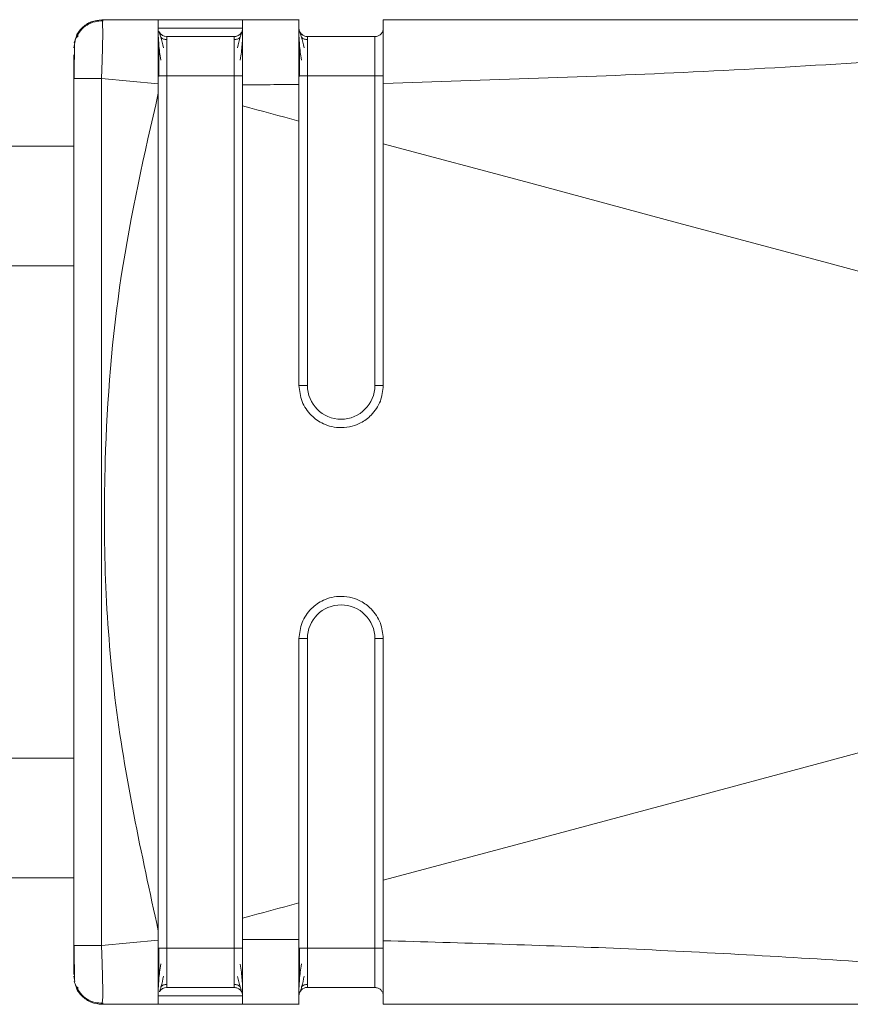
# Model space of a CAD drawing. Header units: millimetres. Extents: x -450 to 1924, y -64 to 425.
# Tile 26 of 41: x 613 to 628, y 391 to 409. Entities that reach past the tile are written whole.
import ezdxf

# ---------------------------------------------------------------- set-up
doc = ezdxf.new("R2010")
doc.units = ezdxf.units.MM

# ---------------------------------------------------------------- blocks, each defined once
blk = doc.blocks.new('Drawing View1')
at = {"color": 7, "linetype": 'Continuous', "lineweight": 18}
for p, q in [((730.618, 2.23), (730.612, 2.25)), ((730.612, 2.25), (731.612, 2.25)), ((730.612, 2.25), (730.612, 2.25)), ((730.612, 2.25), (731.612, 2.25)), ((734.116, 2.25), (733.112, 2.25)), ((733.112, 2.25), (734.112, 2.25)), ((733.112, 2.25), (733.112, 2.25)), ((733.112, 2.25), (734.112, 2.25)), ((733.112, 2.25), (733.112, 2.25)), ((750.806, 2.25), (735.612, 2.25)), ((735.612, 2.25), (750.807, 2.25)), ((735.612, 2.25), (750.807, 2.25)), ((735.612, 2.25), (735.612, 2.25)), ((735.612, 2.1), (735.612, 2.1)), ((731.762, 1.95), (732.962, 1.95)), ((731.762, 1.95), (731.762, 1.95)), ((732.962, 1.95), (732.962, 1.95)), ((733.112, 2.1), (733.112, 2.1)), ((733.112, 2.023), (733.112, 2.037)), ((734.262, 1.95), (735.462, 1.95)), ((734.262, 1.95), (734.262, 1.95)), ((734.262, 1.95), (735.462, 1.95)), ((735.462, 1.95), (735.462, 1.95)), ((730.112, 1.75), (730.13, 1.843)), ((730.112, 1.75), (730.13, 1.843)), ((730.121, 1.795), (730.121, 1.75)), ((731.762, 1.25), (731.762, -14.25)), ((731.762, 1.25), (732.962, 1.25)), ((732.962, -14.25), (732.962, 1.25)), ((734.262, 1.25), (734.262, -4.25)), ((734.262, 1.25), (735.462, 1.25)), ((735.462, -4.25), (735.462, 1.25)), ((730.112, -14.205), (730.112, 1.204)), ((730.603, 1.204), (731.612, 1.111)), ((730.603, -14.205), (730.603, 1.204)), ((731.612, 0.942), (731.612, 1.111)), ((730.112, 0), (660, 0)), ((730.112, -2.125), (660, -2.125)), ((734.262, -8.75), (734.262, -14.25)), ((735.462, -14.25), (735.462, -8.75)), ((730.112, -10.875), (660, -10.875)), ((660, -13), (730.112, -13)), ((735.612, -13.046), (735.612, -14.119)), ((731.612, -14.111), (731.612, -13.943)), ((730.603, -14.205), (731.612, -14.111)), ((730.112, -14.205), (730.129, -14.205)), ((731.762, -14.25), (732.962, -14.25)), ((734.262, -14.25), (735.462, -14.25)), ((730.112, -14.75), (730.13, -14.843)), ((730.121, -14.724), (730.121, -14.795)), ((731.762, -14.95), (732.962, -14.95)), ((734.262, -14.95), (735.462, -14.95)), ((730.612, -15.25), (730.617, -15.21)), ((733.112, -15.25), (733.112, -15.1)), ((730.612, -15.25), (731.612, -15.25)), ((733.112, -15.25), (734.116, -15.25)), ((735.612, -15.25), (750.808, -15.25))]:
    blk.add_line(p, q, dxfattribs=at)
at = {"color": 7, "linetype": 'Continuous', "lineweight": 18, "flags": 128}
for points in [[(731.612, 2.25), (731.669, 2.25), (731.832, 2.25), (732.075, 2.25), (732.362, 2.25), (732.649, 2.25), (732.892, 2.25), (733.055, 2.25), (733.112, 2.25)], [(733.112, 2.25), (733.055, 2.25), (732.892, 2.25), (732.649, 2.25), (732.362, 2.25), (732.075, 2.25), (731.832, 2.25), (731.669, 2.25), (731.612, 2.25)], [(733.112, 2.1), (733.055, 2.1), (732.892, 2.1), (732.649, 2.1), (732.362, 2.1), (732.075, 2.1), (731.832, 2.1), (731.669, 2.1), (731.612, 2.1)], [(732.962, 1.95), (732.916, 1.95), (732.786, 1.95), (732.592, 1.95), (732.362, 1.95), (732.132, 1.95), (731.938, 1.95), (731.808, 1.95), (731.762, 1.95)], [(731.612, 1.25), (731.615, 1.25), (731.623, 1.25), (731.637, 1.25), (731.656, 1.25), (731.679, 1.25), (731.705, 1.25), (731.733, 1.25), (731.762, 1.25)], [(734.112, 1.25), (734.115, 1.25), (734.123, 1.25), (734.137, 1.25), (734.156, 1.25), (734.179, 1.25), (734.205, 1.25), (734.233, 1.25), (734.262, 1.25)], [(734.112, 0.448), (733.987, 0.482), (733.862, 0.516), (733.737, 0.549), (733.612, 0.583), (733.487, 0.616), (733.362, 0.65), (733.237, 0.683), (733.112, 0.717)], [(756.185, -5.486), (753.68, -4.811), (751.15, -4.129), (748.599, -3.443), (746.029, -2.751), (743.443, -2.056), (740.843, -1.358), (738.231, -0.657), (735.612, 0.046)], [(734.112, -4.25), (734.115, -4.25), (734.123, -4.25), (734.137, -4.25), (734.156, -4.25), (734.179, -4.25), (734.205, -4.25), (734.233, -4.25), (734.262, -4.25)], [(735.612, -4.25), (735.609, -4.25), (735.601, -4.25), (735.587, -4.25), (735.568, -4.25), (735.545, -4.25), (735.519, -4.25), (735.491, -4.25), (735.462, -4.25)], [(756.185, -7.515), (753.68, -8.19), (751.15, -8.871), (748.599, -9.558), (746.029, -10.249), (743.443, -10.944), (740.843, -11.643), (738.231, -12.344), (735.612, -13.046)], [(734.112, -8.75), (734.115, -8.75), (734.123, -8.75), (734.137, -8.75), (734.156, -8.75), (734.179, -8.75), (734.205, -8.75), (734.233, -8.75), (734.262, -8.75)], [(735.612, -8.75), (735.609, -8.75), (735.601, -8.75), (735.587, -8.75), (735.568, -8.75), (735.545, -8.75), (735.519, -8.75), (735.491, -8.75), (735.462, -8.75)], [(734.112, -13.449), (733.987, -13.482), (733.862, -13.516), (733.737, -13.549), (733.612, -13.583), (733.487, -13.616), (733.362, -13.65), (733.237, -13.683), (733.112, -13.717)], [(731.612, -14.25), (731.615, -14.25), (731.623, -14.25), (731.637, -14.25), (731.656, -14.25), (731.679, -14.25), (731.705, -14.25), (731.733, -14.25), (731.762, -14.25)], [(734.112, -14.25), (734.115, -14.25), (734.123, -14.25), (734.137, -14.25), (734.156, -14.25), (734.179, -14.25), (734.205, -14.25), (734.233, -14.25), (734.262, -14.25)], [(731.612, -15.1), (731.669, -15.1), (731.832, -15.1), (732.075, -15.1), (732.362, -15.1), (732.649, -15.1), (732.892, -15.1), (733.055, -15.1), (733.112, -15.1)], [(731.612, -15.25), (731.669, -15.25), (731.832, -15.25), (732.075, -15.25), (732.362, -15.25), (732.649, -15.25), (732.892, -15.25), (733.055, -15.25), (733.112, -15.25)]]:
    blk.add_lwpolyline(points, dxfattribs=at)
at = {"color": 7, "linetype": 'Continuous', "lineweight": 18}
for centre, radius, start, end in [((731.762, 2.1), 0.15, 202.9533, 270), ((731.762, 2.1), 0.15, 211.7343, 270), ((732.962, 2.1), 0.15, 270, 328.18), ((734.262, 2.1), 0.15, 179.9966, 270), ((734.262, 2.1), 0.15, 196.9366, 270), ((734.862, -4.25), 0.6, 180, 0), ((734.862, -8.75), 0.6, 0, 180), ((731.762, -15.1), 0.15, 90, 147.708), ((731.762, -15.1), 0.15, 90, 145.565), ((732.962, -15.1), 0.15, 22.506, 90), ((734.262, -15.1), 0.15, 90, 180)]:
    blk.add_arc(centre, radius, start, end, dxfattribs=at)
for points, knots in [([(730.13, 1.843), (730.135, 1.876), (730.149, 1.975), (730.252, 2.111), (730.415, 2.228), (730.546, 2.242), (730.612, 2.25)], [0, 0, 0, 0, 0.146778, 0.431186, 0.715593, 1, 1, 1, 1]), ([(730.144, 1.913), (730.146, 1.922), (730.159, 1.996), (730.254, 2.111), (730.415, 2.228), (730.546, 2.243), (730.612, 2.25)], [0, 0, 0, 0, 0.04747, 0.36498, 0.68249, 1, 1, 1, 1]), ([(730.63, 2.23), (730.582, 2.228), (730.483, 2.223), (730.342, 2.161), (730.219, 2.06), (730.171, 1.967), (730.147, 1.92)], [0, 0, 0, 0, 0.232612, 0.484175, 0.74422, 1, 1, 1, 1]), ([(730.63, 2.23), (730.582, 2.228), (730.483, 2.223), (730.342, 2.161), (730.219, 2.06), (730.171, 1.967), (730.147, 1.921)], [0, 0, 0, 0, 0.232612, 0.484175, 0.74422, 1, 1, 1, 1]), ([(730.603, 1.204), (730.606, 1.276), (730.612, 1.418), (730.62, 1.679), (730.626, 1.966), (730.624, 2.149), (730.621, 2.222), (730.618, 2.229), (730.618, 2.23)], [0, 0, 0, 0, 0.150114, 0.295392, 0.570388, 0.849738, 0.993788, 1, 1, 1, 1]), ([(731.612, 2.25), (731.612, 2.235), (731.612, 2.204), (731.612, 1.934), (731.612, 1.561), (731.612, 1.261), (731.612, 1.111)], [0, 0, 0, 0, 0.2500976, 0.4998872, 0.7496188, 1, 1, 1, 1]), ([(733.112, 2.25), (733.112, 2.232), (733.112, 2.198), (733.112, 1.937), (733.112, 1.564), (733.112, 1.254), (733.112, 1.095)], [0, 0, 0, 0, 0.2552155, 0.5005837, 0.7431346, 1, 1, 1, 1]), ([(734.112, 2.25), (734.112, 2.233), (734.112, 2.2), (734.112, 1.942), (734.112, 1.567), (734.112, 1.254), (734.112, 1.099)], [0, 0, 0, 0, 0.2508221, 0.5008245, 0.7509724, 1, 1, 1, 1]), ([(735.612, 1.119), (737.45, 1.176), (741.226, 1.294), (745.91, 1.604), (749.35, 1.839), (751.19, 1.972), (752.219, 2.054), (752.697, 2.106), (752.87, 2.132), (752.938, 2.15), (752.959, 2.161), (752.959, 2.171), (752.938, 2.181), (752.898, 2.19), (752.838, 2.198), (752.688, 2.213), (752.343, 2.231), (751.69, 2.247), (751.141, 2.249), (750.807, 2.25)], [0, 0, 0, 0, 0.277155, 0.569443, 0.709642, 0.801656, 0.852577, 0.869317, 0.879228, 0.882226, 0.884534, 0.88657, 0.888768, 0.891502, 0.895083, 0.899771, 0.916626, 0.949186, 1, 1, 1, 1]), ([(735.612, 2.25), (735.612, 2.234), (735.612, 2.204), (735.612, 2.011), (735.612, 1.917)], [0, 0, 0, 0, 0.510429, 1, 1, 1, 1]), ([(730.195, 1.964), (730.177, 1.954), (730.144, 1.935), (730.128, 1.871), (730.12, 1.841)], [0, 0, 0, 0, 0.524785, 1, 1, 1, 1]), ([(731.612, 2.034), (731.612, 2.002), (731.613, 1.938), (731.621, 1.814), (731.634, 1.678), (731.649, 1.582), (731.655, 1.534)], [0, 0, 0, 0, 0.262074, 0.516005, 0.761849, 1, 1, 1, 1]), ([(731.706, 1.753), (731.688, 1.82), (731.661, 1.923), (731.635, 2.01), (731.627, 2.033), (731.623, 2.044)], [0, 0, 0, 0, 0.485154, 0.738595, 1, 1, 1, 1]), ([(731.762, 1.897), (731.753, 1.897), (731.734, 1.898), (731.706, 1.905), (731.679, 1.918), (731.663, 1.931), (731.655, 1.937)], [0, 0, 0, 0, 0.2330034, 0.4800219, 0.737313, 1, 1, 1, 1]), ([(731.762, 1.95), (731.762, 1.939), (731.762, 1.918), (731.762, 1.757), (731.762, 1.525), (731.762, 1.342), (731.762, 1.25)], [0, 0, 0, 0, 0.250154, 0.499436, 0.749043, 1, 1, 1, 1]), ([(732.962, 1.25), (732.962, 1.342), (732.962, 1.525), (732.962, 1.757), (732.962, 1.918), (732.962, 1.939), (732.962, 1.95)], [0, 0, 0, 0, 0.250957, 0.500564, 0.749846, 1, 1, 1, 1]), ([(733.069, 1.937), (733.061, 1.931), (733.046, 1.918), (733.018, 1.905), (732.99, 1.898), (732.971, 1.897), (732.962, 1.897)], [0, 0, 0, 0, 0.2626841, 0.5199756, 0.7669958, 1, 1, 1, 1]), ([(733.101, 2.044), (733.097, 2.032), (733.089, 2.01), (733.063, 1.923), (733.036, 1.82), (733.018, 1.753)], [0, 0, 0, 0, 0.261438, 0.514813, 1, 1, 1, 1]), ([(733.069, 1.534), (733.076, 1.582), (733.09, 1.678), (733.103, 1.813), (733.111, 1.938), (733.112, 2.001), (733.112, 2.033)], [0, 0, 0, 0, 0.238216, 0.484063, 0.737999, 1, 1, 1, 1]), ([(733.112, 1.25), (733.112, 1.372), (733.112, 1.604), (733.112, 1.848), (733.112, 1.993), (733.112, 2.081), (733.112, 2.093), (733.112, 2.1)], [0, 0, 0, 0, 0.274402, 0.520197, 0.661354, 0.819855, 1, 1, 1, 1]), ([(734.112, 2.034), (734.112, 2.002), (734.113, 1.938), (734.121, 1.814), (734.134, 1.678), (734.149, 1.582), (734.155, 1.534)], [0, 0, 0, 0, 0.262074, 0.516005, 0.761849, 1, 1, 1, 1]), ([(734.112, 2.012), (734.112, 1.999), (734.112, 1.962), (734.112, 1.861), (734.112, 1.708), (734.112, 1.504), (734.112, 1.336), (734.112, 1.25)], [0, 0, 0, 0, 0.104714, 0.304255, 0.474977, 0.729774, 1, 1, 1, 1]), ([(734.206, 1.753), (734.188, 1.82), (734.161, 1.923), (734.135, 2.01), (734.127, 2.033), (734.123, 2.044)], [0, 0, 0, 0, 0.485154, 0.738595, 1, 1, 1, 1]), ([(734.262, 1.897), (734.253, 1.897), (734.234, 1.898), (734.206, 1.905), (734.179, 1.918), (734.163, 1.931), (734.155, 1.937)], [0, 0, 0, 0, 0.233003, 0.480022, 0.737313, 1, 1, 1, 1]), ([(734.262, 1.95), (734.262, 1.939), (734.262, 1.918), (734.262, 1.757), (734.262, 1.525), (734.262, 1.342), (734.262, 1.25)], [0, 0, 0, 0, 0.250154, 0.499436, 0.749043, 1, 1, 1, 1]), ([(735.462, 1.25), (735.462, 1.342), (735.462, 1.525), (735.462, 1.757), (735.462, 1.918), (735.462, 1.939), (735.462, 1.95)], [0, 0, 0, 0, 0.250957, 0.500564, 0.749846, 1, 1, 1, 1]), ([(730.121, 1.795), (730.121, 1.767), (730.121, 1.727), (730.121, 1.654), (730.121, 1.63)], [0, 0, 0, 0, 0.674694, 1, 1, 1, 1]), ([(731.623, 1.812), (731.623, 1.772), (731.623, 1.694), (731.622, 1.552), (731.622, 1.4), (731.622, 1.295), (731.622, 1.242)], [0, 0, 0, 0, 0.249951, 0.499867, 0.749923, 1, 1, 1, 1]), ([(734.123, 1.812), (734.123, 1.772), (734.123, 1.694), (734.122, 1.552), (734.122, 1.4), (734.122, 1.295), (734.122, 1.242)], [0, 0, 0, 0, 0.249951, 0.499867, 0.749923, 1, 1, 1, 1]), ([(735.612, 1.917), (735.612, 1.807), (735.612, 1.583), (735.612, 1.276), (735.612, 1.119)], [0, 0, 0, 0, 0.490418, 1, 1, 1, 1]), ([(735.612, 1.25), (735.612, 1.32), (735.612, 1.452), (735.612, 1.632), (735.612, 1.761), (735.612, 1.827), (735.612, 1.85)], [0, 0, 0, 0, 0.315244, 0.594195, 0.858802, 1, 1, 1, 1]), ([(730.112, 1.204), (730.112, 1.285), (730.112, 1.448), (730.112, 1.566), (730.112, 1.625)], [0, 0, 0, 0, 0.4993925, 1, 1, 1, 1]), ([(730.121, 1.63), (730.121, 1.607), (730.12, 1.538), (730.12, 1.387), (730.12, 1.261), (730.12, 1.198)], [0, 0, 0, 0, 0.20561, 0.602654, 1, 1, 1, 1]), ([(733.112, 1.095), (733.298, 1.095), (733.631, 1.095), (733.964, 1.098), (734.112, 1.099)], [0, 0, 0, 0, 0.556487, 1, 1, 1, 1]), ([(733.112, 1.095), (733.112, 1.024), (733.112, 0.898), (733.112, 0.771), (733.112, 0.717)], [0, 0, 0, 0, 0.566355, 1, 1, 1, 1]), ([(734.112, 0.448), (734.112, 0.568), (734.112, 0.786), (734.112, 1.001), (734.112, 1.099)], [0, 0, 0, 0, 0.5493, 1, 1, 1, 1]), ([(735.612, 1.119), (735.612, 0.915), (735.612, 0.561), (735.612, 0.199), (735.612, 0.046)], [0, 0, 0, 0, 0.576678, 1, 1, 1, 1]), ([(731.612, -13.943), (731.312, -12.568), (730.714, -9.821), (730.593, -5.896), (730.877, -2.29), (731.367, -0.136), (731.612, 0.942)], [0, 0, 0, 0, 0.2802402, 0.559855, 0.7796013, 1, 1, 1, 1]), ([(731.612, -13.943), (731.612, -11.164), (731.612, -6.203), (731.612, -1.241), (731.612, 0.942)], [0, 0, 0, 0, 0.559993, 1, 1, 1, 1]), ([(733.112, 0.717), (733.112, -1.978), (733.112, -6.789), (733.112, -11.6), (733.112, -13.717)], [0, 0, 0, 0, 0.560031, 1, 1, 1, 1]), ([(734.112, -4.25), (734.112, -3.373), (734.112, -1.807), (734.112, -0.241), (734.112, 0.448)], [0, 0, 0, 0, 0.5599755, 1, 1, 1, 1]), ([(735.612, 0.046), (735.612, -0.756), (735.612, -2.188), (735.612, -3.62), (735.612, -4.25)], [0, 0, 0, 0, 0.560015, 1, 1, 1, 1]), ([(734.112, -4.25), (734.123, -4.347), (734.139, -4.495), (734.235, -4.669), (734.353, -4.814), (734.513, -4.925), (734.7, -4.989), (734.875, -5.008), (735.051, -4.983), (735.233, -4.912), (735.382, -4.803), (735.493, -4.663), (735.587, -4.49), (735.602, -4.345), (735.612, -4.25)], [0, 0, 0, 0, 0.123082, 0.18658, 0.251196, 0.361764, 0.428626, 0.503058, 0.584391, 0.652955, 0.751381, 0.816619, 0.879885, 1, 1, 1, 1]), ([(735.612, -8.75), (735.602, -8.655), (735.587, -8.511), (735.493, -8.337), (735.382, -8.198), (735.233, -8.088), (735.051, -8.017), (734.875, -7.993), (734.7, -8.011), (734.513, -8.075), (734.353, -8.186), (734.235, -8.331), (734.139, -8.506), (734.123, -8.653), (734.112, -8.75)], [0, 0, 0, 0, 0.1201084, 0.1833772, 0.2486222, 0.3470379, 0.4156022, 0.4969406, 0.5713599, 0.6382175, 0.7488006, 0.8134106, 0.8769066, 1, 1, 1, 1]), ([(734.112, -13.449), (734.112, -12.572), (734.112, -11.005), (734.112, -9.439), (734.112, -8.75)], [0, 0, 0, 0, 0.560002, 1, 1, 1, 1]), ([(735.612, -8.75), (735.612, -9.552), (735.612, -10.984), (735.612, -12.416), (735.612, -13.046)], [0, 0, 0, 0, 0.559985, 1, 1, 1, 1]), ([(734.112, -14.099), (734.112, -13.976), (734.112, -13.76), (734.112, -13.542), (734.112, -13.449)], [0, 0, 0, 0, 0.570582, 1, 1, 1, 1]), ([(733.112, -13.717), (733.112, -13.787), (733.112, -13.913), (733.112, -14.039), (733.112, -14.096)], [0, 0, 0, 0, 0.5536399, 1, 1, 1, 1]), ([(731.612, -14.111), (731.612, -14.261), (731.612, -14.561), (731.612, -14.934), (731.612, -15.204), (731.612, -15.235), (731.612, -15.25)], [0, 0, 0, 0, 0.250255, 0.500093, 0.749776, 1, 1, 1, 1]), ([(734.112, -14.099), (733.924, -14.098), (733.591, -14.096), (733.258, -14.096), (733.112, -14.096)], [0, 0, 0, 0, 0.563222, 1, 1, 1, 1]), ([(733.112, -14.096), (733.112, -14.255), (733.112, -14.564), (733.112, -14.937), (733.112, -15.198), (733.112, -15.233), (733.112, -15.25)], [0, 0, 0, 0, 0.2568574, 0.4994269, 0.7447768, 1, 1, 1, 1]), ([(734.112, -14.099), (734.112, -14.255), (734.112, -14.567), (734.112, -14.942), (734.112, -15.2), (734.112, -15.233), (734.112, -15.25)], [0, 0, 0, 0, 0.249034, 0.499186, 0.749184, 1, 1, 1, 1]), ([(750.807, -15.25), (751.333, -15.249), (751.97, -15.247), (752.65, -15.215), (752.831, -15.2), (752.908, -15.188), (752.935, -15.181), (752.951, -15.175), (752.96, -15.168), (752.956, -15.159), (752.935, -15.15), (752.897, -15.139), (752.803, -15.121), (752.605, -15.095), (752.119, -15.046), (751.149, -14.969), (749.435, -14.846), (747.074, -14.683), (743.775, -14.467), (739.921, -14.241), (737.019, -14.159), (735.612, -14.119)], [0, 0, 0, 0, 0.079633, 0.096416, 0.106506, 0.108989, 0.110947, 0.112535, 0.113904, 0.115836, 0.117972, 0.120667, 0.124353, 0.135955, 0.15357, 0.20236, 0.286651, 0.417176, 0.562519, 0.787792, 1, 1, 1, 1]), ([(735.612, -14.119), (735.612, -14.277), (735.612, -14.587), (735.612, -14.812), (735.612, -14.922)], [0, 0, 0, 0, 0.5095325, 1, 1, 1, 1]), ([(730.112, -14.717), (730.112, -14.712), (730.112, -14.694), (730.112, -14.571), (730.112, -14.394), (730.112, -14.268), (730.112, -14.205)], [0, 0, 0, 0, 0.123715, 0.463839, 0.732822, 1, 1, 1, 1]), ([(730.12, -14.198), (730.12, -14.261), (730.12, -14.387), (730.12, -14.538), (730.121, -14.607), (730.121, -14.63)], [0, 0, 0, 0, 0.397346, 0.79439, 1, 1, 1, 1]), ([(730.12, -14.199), (730.12, -14.261), (730.12, -14.387), (730.12, -14.524), (730.121, -14.581), (730.121, -14.592)], [0, 0, 0, 0, 0.4450983, 0.8898437, 1, 1, 1, 1]), ([(730.129, -14.205), (730.134, -14.205), (730.148, -14.205), (730.248, -14.205), (730.409, -14.205), (730.538, -14.205), (730.603, -14.205)], [0, 0, 0, 0, 0.151362, 0.434241, 0.717121, 1, 1, 1, 1]), ([(730.617, -15.21), (730.619, -15.2), (730.625, -15.171), (730.626, -14.959), (730.62, -14.68), (730.612, -14.418), (730.606, -14.276), (730.603, -14.205)], [0, 0, 0, 0, 0.149465, 0.429107, 0.704277, 0.849701, 1, 1, 1, 1]), ([(731.622, -14.243), (731.622, -14.295), (731.622, -14.4), (731.622, -14.551), (731.623, -14.692), (731.623, -14.77), (731.623, -14.81)], [0, 0, 0, 0, 0.250243, 0.500316, 0.750205, 1, 1, 1, 1]), ([(731.762, -14.25), (731.762, -14.342), (731.762, -14.526), (731.762, -14.757), (731.762, -14.919), (731.762, -14.94), (731.762, -14.95)], [0, 0, 0, 0, 0.250957, 0.500564, 0.749846, 1, 1, 1, 1]), ([(732.962, -14.95), (732.962, -14.94), (732.962, -14.919), (732.962, -14.757), (732.962, -14.526), (732.962, -14.342), (732.962, -14.25)], [0, 0, 0, 0, 0.250154, 0.4994363, 0.7490432, 1, 1, 1, 1]), ([(733.112, -15.1), (733.112, -15.085), (733.112, -15.055), (733.112, -14.87), (733.112, -14.676), (733.112, -14.479), (733.112, -14.33), (733.112, -14.25)], [0, 0, 0, 0, 0.276095, 0.522512, 0.663133, 0.820821, 1, 1, 1, 1]), ([(734.122, -14.243), (734.122, -14.295), (734.122, -14.4), (734.122, -14.551), (734.123, -14.692), (734.123, -14.77), (734.123, -14.81)], [0, 0, 0, 0, 0.250243, 0.500316, 0.750205, 1, 1, 1, 1]), ([(734.262, -14.25), (734.262, -14.342), (734.262, -14.526), (734.262, -14.757), (734.262, -14.919), (734.262, -14.94), (734.262, -14.95)], [0, 0, 0, 0, 0.250957, 0.500564, 0.749846, 1, 1, 1, 1]), ([(735.462, -14.95), (735.462, -14.94), (735.462, -14.919), (735.462, -14.757), (735.462, -14.526), (735.462, -14.342), (735.462, -14.25)], [0, 0, 0, 0, 0.250154, 0.499436, 0.749043, 1, 1, 1, 1]), ([(735.612, -14.85), (735.612, -14.834), (735.612, -14.775), (735.612, -14.653), (735.612, -14.466), (735.612, -14.325), (735.612, -14.25)], [0, 0, 0, 0, 0.101181, 0.367066, 0.664503, 1, 1, 1, 1]), ([(730.121, -14.592), (730.121, -14.63), (730.121, -14.717), (730.121, -14.767), (730.121, -14.795)], [0, 0, 0, 0, 0.429235, 1, 1, 1, 1]), ([(731.655, -14.533), (731.649, -14.581), (731.634, -14.679), (731.621, -14.815), (731.613, -14.94), (731.612, -15.003), (731.612, -15.035)], [0, 0, 0, 0, 0.2383415, 0.4842395, 0.7380949, 1, 1, 1, 1]), ([(733.112, -15.037), (733.112, -15.005), (733.111, -14.942), (733.103, -14.816), (733.09, -14.68), (733.076, -14.583), (733.069, -14.534)], [0, 0, 0, 0, 0.261923, 0.515785, 0.761658, 1, 1, 1, 1]), ([(734.155, -14.533), (734.149, -14.581), (734.134, -14.679), (734.121, -14.815), (734.113, -14.94), (734.112, -15.003), (734.112, -15.035)], [0, 0, 0, 0, 0.238341, 0.48424, 0.738095, 1, 1, 1, 1]), ([(730.12, -14.841), (730.128, -14.871), (730.144, -14.935), (730.177, -14.954), (730.194, -14.964)], [0, 0, 0, 0, 0.475268, 1, 1, 1, 1]), ([(731.632, -15.025), (731.637, -15.015), (731.646, -14.995), (731.669, -14.916), (731.692, -14.816), (731.706, -14.751)], [0, 0, 0, 0, 0.259025, 0.511886, 1, 1, 1, 1]), ([(733.018, -14.753), (733.036, -14.821), (733.064, -14.924), (733.089, -15.011), (733.098, -15.034), (733.102, -15.045)], [0, 0, 0, 0, 0.485076, 0.738499, 1, 1, 1, 1]), ([(734.132, -15.025), (734.137, -15.015), (734.146, -14.995), (734.169, -14.916), (734.192, -14.816), (734.206, -14.751)], [0, 0, 0, 0, 0.259025, 0.511886, 1, 1, 1, 1]), ([(730.144, -14.913), (730.146, -14.922), (730.159, -14.996), (730.254, -15.111), (730.415, -15.228), (730.546, -15.243), (730.612, -15.25)], [0, 0, 0, 0, 0.047521, 0.365014, 0.682507, 1, 1, 1, 1]), ([(730.147, -14.921), (730.171, -14.967), (730.219, -15.06), (730.342, -15.161), (730.483, -15.223), (730.582, -15.228), (730.63, -15.23)], [0, 0, 0, 0, 0.25578, 0.515825, 0.767388, 1, 1, 1, 1]), ([(731.655, -14.937), (731.663, -14.931), (731.679, -14.918), (731.706, -14.905), (731.734, -14.898), (731.753, -14.897), (731.762, -14.896)], [0, 0, 0, 0, 0.2626881, 0.5199818, 0.767001, 1, 1, 1, 1]), ([(732.962, -14.897), (732.971, -14.897), (732.99, -14.898), (733.018, -14.906), (733.046, -14.918), (733.061, -14.931), (733.069, -14.937)], [0, 0, 0, 0, 0.233002, 0.48002, 0.737312, 1, 1, 1, 1]), ([(734.112, -14.922), (734.112, -14.933), (734.112, -14.972), (734.112, -14.994), (734.112, -15.009)], [0, 0, 0, 0, 0.272649, 1, 1, 1, 1]), ([(734.155, -14.937), (734.163, -14.931), (734.179, -14.918), (734.206, -14.905), (734.234, -14.898), (734.253, -14.897), (734.262, -14.896)], [0, 0, 0, 0, 0.262688, 0.519982, 0.767001, 1, 1, 1, 1]), ([(735.571, -14.998), (735.57, -14.997), (735.558, -14.979), (735.52, -14.958), (735.481, -14.953), (735.462, -14.95)], [0, 0, 0, 0, 0.038266, 0.519133, 1, 1, 1, 1]), ([(735.612, -15.1), (735.61, -15.08), (735.606, -15.042), (735.582, -15.012), (735.571, -14.998)], [0, 0, 0, 0, 0.520026, 1, 1, 1, 1]), ([(735.612, -14.922), (735.612, -15.015), (735.612, -15.204), (735.612, -15.235), (735.612, -15.25)], [0, 0, 0, 0, 0.489594, 1, 1, 1, 1])]:
    blk.add_open_spline(points, degree=3, knots=knots, dxfattribs=at)
for points in [[(735.612, 2.1), (735.61, 2.08), (735.605, 2.041), (735.571, 1.992), (735.521, 1.957), (735.482, 1.952), (735.462, 1.95)], [(733.112, 2.1), (733.11, 2.08), (733.105, 2.041), (733.071, 1.991), (733.021, 1.957), (732.982, 1.952), (732.962, 1.95)], [(735.612, 2.1), (735.61, 2.08), (735.605, 2.041), (735.571, 1.991), (735.521, 1.957), (735.482, 1.952), (735.462, 1.95)], [(733.112, 1.25), (733.11, 1.25), (733.105, 1.25), (733.071, 1.25), (733.021, 1.25), (732.982, 1.25), (732.962, 1.25)], [(735.612, 1.25), (735.61, 1.25), (735.605, 1.25), (735.571, 1.25), (735.521, 1.25), (735.482, 1.25), (735.462, 1.25)], [(730.112, 1.204), (730.119, 1.204), (730.134, 1.204), (730.247, 1.204), (730.409, 1.204), (730.538, 1.204), (730.603, 1.204)], [(733.112, -14.25), (733.11, -14.25), (733.105, -14.25), (733.071, -14.25), (733.021, -14.25), (732.982, -14.25), (732.962, -14.25)], [(735.612, -14.25), (735.61, -14.25), (735.605, -14.25), (735.571, -14.25), (735.521, -14.25), (735.482, -14.25), (735.462, -14.25)], [(733.112, -15.1), (733.11, -15.08), (733.105, -15.041), (733.071, -14.992), (733.021, -14.957), (732.982, -14.952), (732.962, -14.95)]]:
    blk.add_open_spline(points, degree=3, dxfattribs=at)

msp = doc.modelspace()

# ---------------------------------------------------------------- block references
at = {"color": 7, "linetype": 'Continuous', "lineweight": 18}
msp.add_blockref('Drawing View1', (-116.291, 406.642), dxfattribs=at)

doc.saveas('drawing.dxf')
